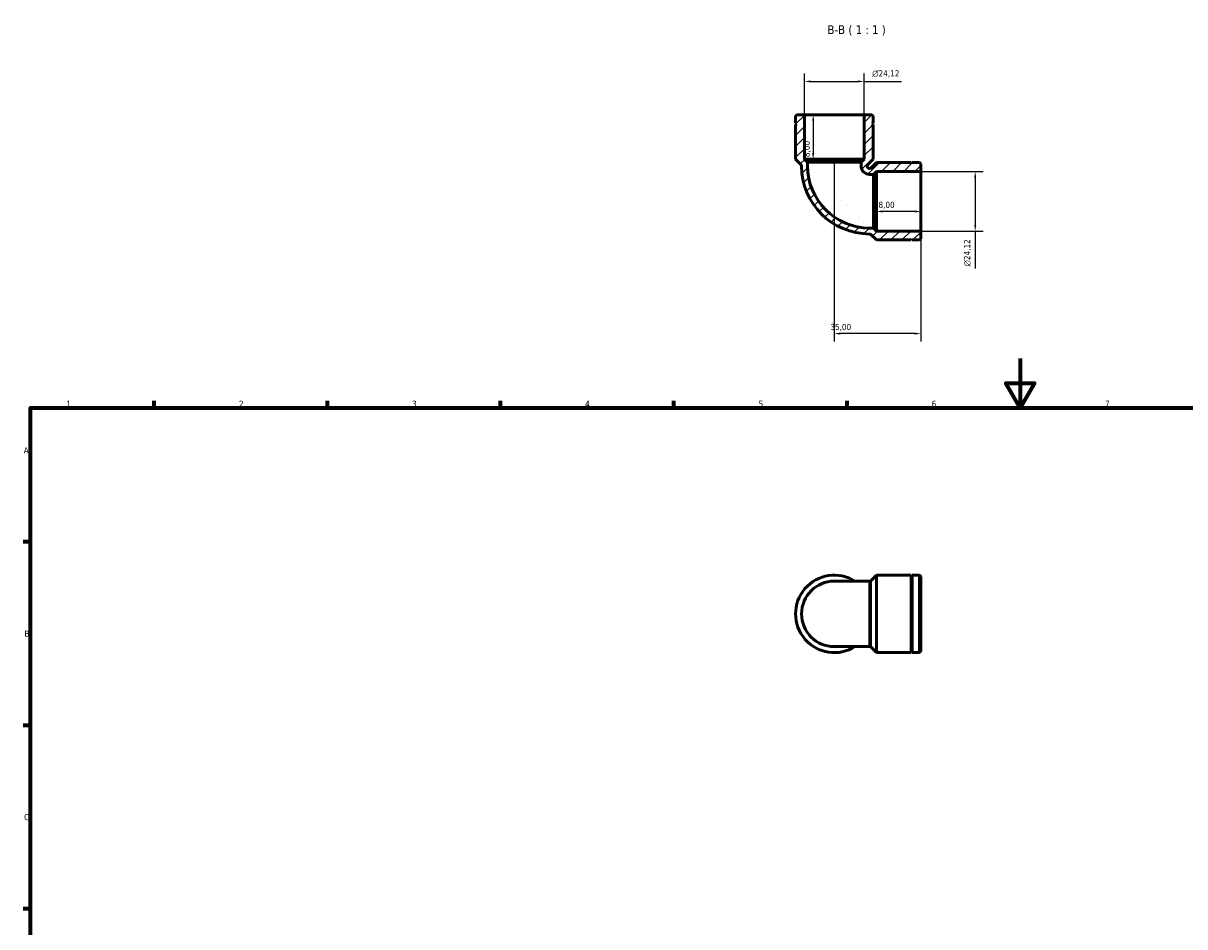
# Model space of a CAD drawing. Header units: millimetres. Extents: x 0 to 901, y 0 to 730.
# Tile 2 of 3: x 17 to 487, y 364 to 730. Entities that reach past the tile are written whole.
import ezdxf

# ---------------------------------------------------------------- set-up
doc = ezdxf.new("R2010")
doc.units = ezdxf.units.MM
for name, color, linetype, lineweight in [('Border (ISO)', 7, 'Continuous', 70), ('Dimension (ISO)', 7, 'Continuous', 25), ('Hatch (ISO)', 7, 'Continuous', 18), ('Symbol (ISO)', 7, 'Continuous', 25), ('Visible (ISO)', 7, 'Continuous', 50), ('Visible Narrow (ISO)', 7, 'Continuous', 35)]:
    doc.layers.add(name, color=color, linetype=linetype, lineweight=lineweight)
doc.styles.add('Label Text (ISO)', font='tahoma.ttf')
doc.styles.add('Note Text (ISO)', font='tahoma.ttf')
doc.dimstyles.new('Default (ISO)', dxfattribs={"dimtxt": 2.5, "dimasz": 2.5, "dimexe": 3.175, "dimexo": 0, "dimgap": 0.762, "dimtad": 1, "dimrnd": 1e-08, "dimzin": 0, "dimtxsty": 'Note Text (ISO)', "dimcen": 0.09, "dimdle": 10, "dimclrd": 256, "dimclre": 256, "dimclrt": 256, "dimazin": 0, "dimtfac": 1.40208, "dimtmove": 0, "dimatfit": 3, "dimfxl": 1, "dimtolj": 1, "dimtzin": 0, "dimlwd": -1, "dimlwe": -1, "dimarcsym": 0})

# ---------------------------------------------------------------- blocks, each defined once
blk = doc.blocks.new('Borders Default Border')
at = {"layer": 'Border (ISO)'}
for p, q in [((70.08, 574), (70.08, 576.9)), ((140.17, 574), (140.17, 576.9)), ((210.25, 574), (210.25, 576.9)), ((280.33, 574), (280.33, 576.9)), ((350.42, 574), (350.42, 576.9)), ((20, 519.75), (17.1, 519.75)), ((20, 445.5), (17.1, 445.5)), ((20, 371.25), (17.1, 371.25))]:
    blk.add_line(p, q, dxfattribs=at)
at = {"layer": 'Border (ISO)', "flags": 128}
for points in [[(420.5, 594), (420.5, 574), (414.73, 584), (426.27, 584), (420.5, 574)], [(20, 20), (20, 574), (821, 574), (821, 20), (20, 20)]]:
    blk.add_lwpolyline(points, dxfattribs=at)
at = {"layer": 'Border (ISO)', "color": 232, "true_color": 0xca0064, "char_height": 2.5, "attachment_point": 7, "style": 'Note Text (ISO)'}
for s, insert in [('1', (34.48, 574.4)), ('2', (104.37, 574.4)), ('3', (174.43, 574.35)), ('4', (244.42, 574.4)), ('5', (314.64, 574.35)), ('6', (384.66, 574.35)), ('7', (454.77, 574.4)), ('A', (17.29, 555.62)), ('B', (17.59, 481.38)), ('C', (17.43, 407.08))]:
    blk.add_mtext(s, dxfattribs=dict(at, insert=insert))
blk = doc.blocks.new('*D7')
at = {"layer": 'Defpoints', "color": 0, "transparency": 16777216}
for p in [(357.34, 706.18), (333.22, 692.68), (357.34, 692.68)]:
    blk.add_point(p, dxfattribs=at)
at = {"layer": 'Dimension (ISO)', "transparency": 16777216}
for p, q in [((333.22, 692.68), (333.22, 709.36)), ((335.72, 706.18), (354.84, 706.18)), ((357.34, 692.68), (357.34, 709.36)), ((357.34, 706.18), (372.46, 706.18))]:
    blk.add_line(p, q, dxfattribs=at)
for points in [[(335.72, 706.6), (335.72, 705.77), (333.22, 706.18)], [(354.84, 706.6), (354.84, 705.77), (357.34, 706.18)]]:
    blk.add_solid(points, dxfattribs=at)
at = {"layer": 'Dimension (ISO)', "color": 232, "true_color": 0xca0064, "transparency": 16777216, "insert": (360.6, 710.71), "char_height": 2.5, "attachment_point": 1, "style": 'Note Text (ISO)'}
blk.add_mtext('\\A1;\\fAIGDT|b0|i0;\\H2.5000;\\ln\\fTahoma|b0|i0;\\H2.5000;24,12', dxfattribs=at)
blk = doc.blocks.new('*D8')
at = {"layer": 'Defpoints', "color": 0, "transparency": 16777216}
for p in [(380.28, 669.74), (380.28, 645.62), (402.28, 645.62)]:
    blk.add_point(p, dxfattribs=at)
at = {"layer": 'Dimension (ISO)', "transparency": 16777216}
for p, q in [((380.28, 669.74), (405.46, 669.74)), ((402.28, 667.24), (402.28, 648.12)), ((380.28, 645.62), (405.46, 645.62)), ((402.28, 645.62), (402.28, 630.5))]:
    blk.add_line(p, q, dxfattribs=at)
for points in [[(401.87, 667.24), (402.7, 667.24), (402.28, 669.74)], [(401.87, 648.12), (402.7, 648.12), (402.28, 645.62)]]:
    blk.add_solid(points, dxfattribs=at)
at = {"layer": 'Dimension (ISO)', "color": 232, "true_color": 0xca0064, "transparency": 16777216, "insert": (397.76, 631.26), "char_height": 2.5, "attachment_point": 1, "rotation": 90, "style": 'Note Text (ISO)'}
blk.add_mtext('\\A1;\\fAIGDT|b0|i0;\\H2.5000;\\ln\\fTahoma|b0|i0;\\H2.5000;24,12', dxfattribs=at)
blk = doc.blocks.new('*D9')
at = {"layer": 'Defpoints', "color": 0, "transparency": 16777216}
for p in [(345.28, 674.68), (380.28, 645.62), (345.28, 604.1)]:
    blk.add_point(p, dxfattribs=at)
at = {"layer": 'Dimension (ISO)', "transparency": 16777216}
for p, q in [((345.28, 674.68), (345.28, 600.92)), ((380.28, 645.62), (380.28, 600.92)), ((377.78, 604.1), (347.78, 604.1))]:
    blk.add_line(p, q, dxfattribs=at)
for points in [[(347.78, 604.51), (347.78, 603.68), (345.28, 604.1)], [(377.78, 604.51), (377.78, 603.68), (380.28, 604.1)]]:
    blk.add_solid(points, dxfattribs=at)
at = {"layer": 'Dimension (ISO)', "color": 232, "true_color": 0xca0064, "transparency": 16777216, "insert": (343.66, 608.03), "char_height": 2.5, "attachment_point": 1, "style": 'Note Text (ISO)'}
blk.add_mtext('\\A1;35,00', dxfattribs=at)
blk = doc.blocks.new('*D10')
at = {"layer": 'Defpoints', "color": 0, "transparency": 16777216}
for p in [(362.28, 657.68), (362.28, 653.54), (380.28, 657.68)]:
    blk.add_point(p, dxfattribs=at)
at = {"layer": 'Dimension (ISO)', "transparency": 16777216}
blk.add_line((377.78, 653.54), (364.78, 653.54), dxfattribs=at)
for points in [[(364.78, 653.96), (364.78, 653.13), (362.28, 653.54)], [(377.78, 653.96), (377.78, 653.13), (380.28, 653.54)]]:
    blk.add_solid(points, dxfattribs=at)
at = {"layer": 'Dimension (ISO)', "color": 232, "true_color": 0xca0064, "transparency": 16777216, "insert": (361.27, 657.48), "char_height": 2.5, "attachment_point": 1, "style": 'Note Text (ISO)'}
blk.add_mtext('\\A1;18,00', dxfattribs=at)
blk = doc.blocks.new('*D11')
at = {"layer": 'Defpoints', "color": 0, "transparency": 16777216}
for p in [(345.28, 692.68), (336.73, 674.68), (345.28, 674.68)]:
    blk.add_point(p, dxfattribs=at)
at = {"layer": 'Dimension (ISO)', "transparency": 16777216}
blk.add_line((336.73, 690.18), (336.73, 677.18), dxfattribs=at)
for points in [[(336.31, 690.18), (337.14, 690.18), (336.73, 692.68)], [(336.31, 677.18), (337.14, 677.18), (336.73, 674.68)]]:
    blk.add_solid(points, dxfattribs=at)
at = {"layer": 'Dimension (ISO)', "color": 232, "true_color": 0xca0064, "transparency": 16777216, "insert": (332.79, 673.67), "char_height": 2.5, "attachment_point": 1, "rotation": 90, "style": 'Note Text (ISO)'}
blk.add_mtext('\\A1;18,00', dxfattribs=at)

msp = doc.modelspace()

# ---------------------------------------------------------------- hatches: boundary and pattern name
at = {"layer": 'Hatch (ISO)'}
h = msp.add_hatch(dxfattribs=at)
h.set_pattern_fill('ANSI31', color=256, scale=25.4, style=0)
h.set_pattern_definition([(45, (0, 0), (-2.245064, 2.245064), [])])
edge = h.paths.add_edge_path()
edge.add_line((379.8, 642.004), (380.282, 642.487))
edge.add_line((380.282, 642.487), (380.282, 645.622))
edge.add_line((380.282, 645.622), (362.282, 645.622))
edge.add_line((362.282, 645.622), (361.077, 646.828))
edge.add_line((361.077, 646.828), (359.582, 646.828))
edge.add_ellipse((359.582, 671.98), major_axis=(0, -25.153), ratio=1, start_angle=270, end_angle=360, ccw=False)
edge.add_line((334.43, 671.98), (334.43, 673.474))
edge.add_line((334.43, 673.474), (333.224, 674.68))
edge.add_line((333.224, 674.68), (333.224, 692.68))
edge.add_line((333.224, 692.68), (330.089, 692.68))
edge.add_line((330.089, 692.68), (329.606, 692.198))
edge.add_line((329.606, 692.198), (329.606, 689.23))
edge.add_line((329.606, 689.23), (330.106, 688.98))
edge.add_line((330.106, 688.98), (329.606, 688.73))
edge.add_line((329.606, 688.73), (329.606, 674.68))
edge.add_line((329.606, 674.68), (332.018, 672.269))
edge.add_line((332.018, 672.269), (332.018, 671.98))
edge.add_ellipse((359.582, 671.98), major_axis=(-27.564, 0), ratio=1, start_angle=0, end_angle=90)
edge.add_line((359.582, 644.416), (359.871, 644.416))
edge.add_line((359.871, 644.416), (362.282, 642.004))
edge.add_line((362.282, 642.004), (376.332, 642.004))
edge.add_line((376.332, 642.004), (376.582, 642.504))
edge.add_line((376.582, 642.504), (376.832, 642.004))
edge.add_line((376.832, 642.004), (379.8, 642.004))
edge = h.paths.add_edge_path()
edge.add_line((380.282, 672.874), (379.8, 673.356))
edge.add_line((379.8, 673.356), (376.832, 673.356))
edge.add_line((376.832, 673.356), (376.582, 672.856))
edge.add_line((376.582, 672.856), (376.332, 673.356))
edge.add_line((376.332, 673.356), (362.282, 673.356))
edge.add_line((362.282, 673.356), (359.871, 670.945))
edge.add_line((359.871, 670.945), (359.582, 670.945))
edge.add_ellipse((359.582, 671.98), major_axis=(0, -1.036), ratio=1, start_angle=270, end_angle=360, ccw=False)
edge.add_line((358.547, 671.98), (358.547, 672.269))
edge.add_line((358.547, 672.269), (360.958, 674.68))
edge.add_line((360.958, 674.68), (360.958, 688.73))
edge.add_line((360.958, 688.73), (360.458, 688.98))
edge.add_line((360.458, 688.98), (360.958, 689.23))
edge.add_line((360.958, 689.23), (360.958, 692.198))
edge.add_line((360.958, 692.198), (360.476, 692.68))
edge.add_line((360.476, 692.68), (357.341, 692.68))
edge.add_line((357.341, 692.68), (357.341, 674.68))
edge.add_line((357.341, 674.68), (356.135, 673.474))
edge.add_line((356.135, 673.474), (356.135, 671.98))
edge.add_ellipse((359.582, 671.98), major_axis=(-3.447, 0), ratio=1, start_angle=0, end_angle=90)
edge.add_line((359.582, 668.533), (361.077, 668.533))
edge.add_line((361.077, 668.533), (362.282, 669.739))
edge.add_line((362.282, 669.739), (380.282, 669.739))
edge.add_line((380.282, 669.739), (380.282, 672.874))

# ---------------------------------------------------------------- linework, layer by layer
at = {"layer": 'Visible (ISO)'}
for p, q in [((330.089, 692.68), (329.606, 692.198)), ((329.606, 692.198), (329.606, 689.23)), ((333.224, 692.68), (330.089, 692.68)), ((333.224, 674.68), (333.224, 692.68)), ((357.341, 692.68), (333.224, 692.68)), ((360.476, 692.68), (357.341, 692.68)), ((357.341, 692.68), (357.341, 674.68)), ((360.958, 692.198), (360.476, 692.68)), ((360.958, 689.23), (360.958, 692.198)), ((329.606, 689.23), (330.106, 688.98)), ((330.106, 688.98), (329.606, 688.73)), ((329.606, 688.73), (329.606, 674.68)), ((360.458, 688.98), (360.958, 689.23)), ((360.958, 688.73), (360.458, 688.98)), ((360.958, 674.68), (360.958, 688.73)), ((329.606, 674.68), (332.018, 672.269)), ((332.018, 672.269), (332.018, 671.98)), ((334.43, 673.474), (333.224, 674.68)), ((357.341, 674.68), (333.224, 674.68)), ((334.43, 671.98), (334.43, 673.474)), ((356.135, 673.474), (334.43, 673.474)), ((357.341, 674.68), (356.135, 673.474)), ((356.135, 673.474), (356.135, 671.98)), ((358.547, 672.269), (360.958, 674.68)), ((358.547, 671.98), (358.547, 672.269)), ((362.282, 673.356), (359.871, 670.945)), ((376.332, 673.356), (362.282, 673.356)), ((376.582, 672.856), (376.332, 673.356)), ((376.832, 673.356), (376.582, 672.856)), ((379.8, 673.356), (376.832, 673.356)), ((380.282, 672.874), (379.8, 673.356)), ((380.282, 669.739), (380.282, 672.874)), ((359.871, 670.945), (359.582, 670.945)), ((359.582, 668.533), (361.077, 668.533)), ((361.077, 668.533), (362.282, 669.739)), ((361.077, 646.828), (361.077, 668.533)), ((362.282, 669.739), (380.282, 669.739)), ((362.282, 645.622), (362.282, 669.739)), ((380.282, 645.622), (380.282, 669.739)), ((361.077, 646.828), (359.582, 646.828)), ((359.582, 644.416), (359.871, 644.416)), ((359.871, 644.416), (362.282, 642.004)), ((362.282, 645.622), (361.077, 646.828)), ((380.282, 645.622), (362.282, 645.622)), ((380.282, 642.487), (380.282, 645.622)), ((362.282, 642.004), (376.332, 642.004)), ((376.332, 642.004), (376.582, 642.504)), ((376.582, 642.504), (376.832, 642.004)), ((376.832, 642.004), (379.8, 642.004)), ((379.8, 642.004), (380.282, 642.487)), ((359.582, 503.899), (345.282, 503.899)), ((359.582, 503.899), (359.871, 503.899)), ((359.871, 503.899), (362.282, 506.311)), ((359.871, 477.371), (359.871, 503.899)), ((362.282, 474.959), (362.282, 506.311)), ((362.282, 506.311), (376.332, 506.311)), ((376.332, 474.959), (376.332, 506.311)), ((376.582, 505.811), (376.332, 506.311)), ((376.582, 505.811), (376.832, 506.311)), ((376.582, 475.459), (376.582, 505.811)), ((376.832, 474.959), (376.832, 506.311)), ((376.832, 506.311), (379.8, 506.311)), ((379.8, 474.959), (379.8, 506.311)), ((380.282, 505.829), (379.8, 506.311)), ((380.282, 505.829), (380.282, 475.441)), ((345.282, 477.371), (359.582, 477.371)), ((359.582, 477.371), (359.871, 477.371)), ((359.871, 477.371), (362.282, 474.959)), ((362.282, 474.959), (376.332, 474.959)), ((376.582, 475.459), (376.332, 474.959)), ((376.582, 475.459), (376.832, 474.959)), ((376.832, 474.959), (379.8, 474.959)), ((380.282, 475.441), (379.8, 474.959))]:
    msp.add_line(p, q, dxfattribs=at)
for centre, radius, start, end in [((359.582, 671.98), 27.564, 180, 270), ((359.582, 671.98), 25.153, 180, 270), ((359.582, 671.98), 3.447, 180, 270), ((359.582, 671.98), 1.036, 180, 270), ((345.282, 490.635), 15.676, 57.79577, 302.20423), ((345.282, 490.635), 13.264, 90, 270)]:
    msp.add_arc(centre, radius, start, end, dxfattribs=at)
at = {"layer": 'Visible Narrow (ISO)'}
msp.add_line((359.582, 477.534), (359.582, 503.736), dxfattribs=at)

# ---------------------------------------------------------------- block references
msp.add_blockref('Borders Default Border', (0, 0))

# ---------------------------------------------------------------- texts
at = {"layer": 'Symbol (ISO)', "insert": (342.506, 724.756), "char_height": 3.5, "attachment_point": 7, "style": 'Label Text (ISO)'}
msp.add_mtext('B-B ( 1 : 1 )', dxfattribs=at)

# ---------------------------------------------------------------- dimensions: what is measured, and where the dimension line sits
at = {"layer": 'Dimension (ISO)'}
for base, p1, p2, angle, picture, middle in [((357.341, 706.185), (333.224, 692.68), (357.341, 692.68), 180, '*D7', (366.152, 706.185)), ((402.282, 645.622), (380.282, 669.739), (380.282, 645.622), 90, '*D8', (402.282, 636.811))]:
    dim = msp.add_linear_dim(base=base, p1=p1, p2=p2, angle=angle, text='\\fAIGDT|b0|i0;\\H2.5000;\\ln\\fTahoma|b0|i0;\\H2.5000;<>', dimstyle='Default (ISO)', override={"dimdec": 2, "dimtp": 0, "dimtm": 0, "dimtdec": 2, "dimtofl": 0, "dimatfit": 2}, dxfattribs=at)
    dim.commit()
    dim.dimension.update_dxf_attribs({"geometry": picture, "text_midpoint": middle, "dimtype": 160})
for base, p1, p2, angle, override, picture, middle in [((336.728, 674.68), (345.282, 692.68), (345.282, 674.68), 270, {"dimdec": 2, "dimse1": 1, "dimse2": 1, "dimtp": 0, "dimtm": 0, "dimtdec": 2, "dimtofl": 0, "dimatfit": 1}, '*D11', (336.728, 677.68)), ((345.282, 604.098), (380.282, 645.622), (345.282, 674.68), 180, {"dimdec": 2, "dimtp": 0, "dimtm": 0, "dimtdec": 2, "dimtofl": 0, "dimatfit": 1}, '*D9', (347.782, 604.098)), ((362.282, 653.545), (380.282, 657.68), (362.282, 657.68), 180, {"dimdec": 2, "dimse1": 1, "dimse2": 1, "dimtp": 0, "dimtm": 0, "dimtdec": 2, "dimtofl": 0, "dimatfit": 1}, '*D10', (365.282, 653.545))]:
    dim = msp.add_linear_dim(base=base, p1=p1, p2=p2, angle=angle, dimstyle='Default (ISO)', override=override, dxfattribs=at)
    dim.commit()
    dim.dimension.update_dxf_attribs({"geometry": picture, "text_midpoint": middle, "dimtype": 160})

doc.saveas('drawing.dxf')
